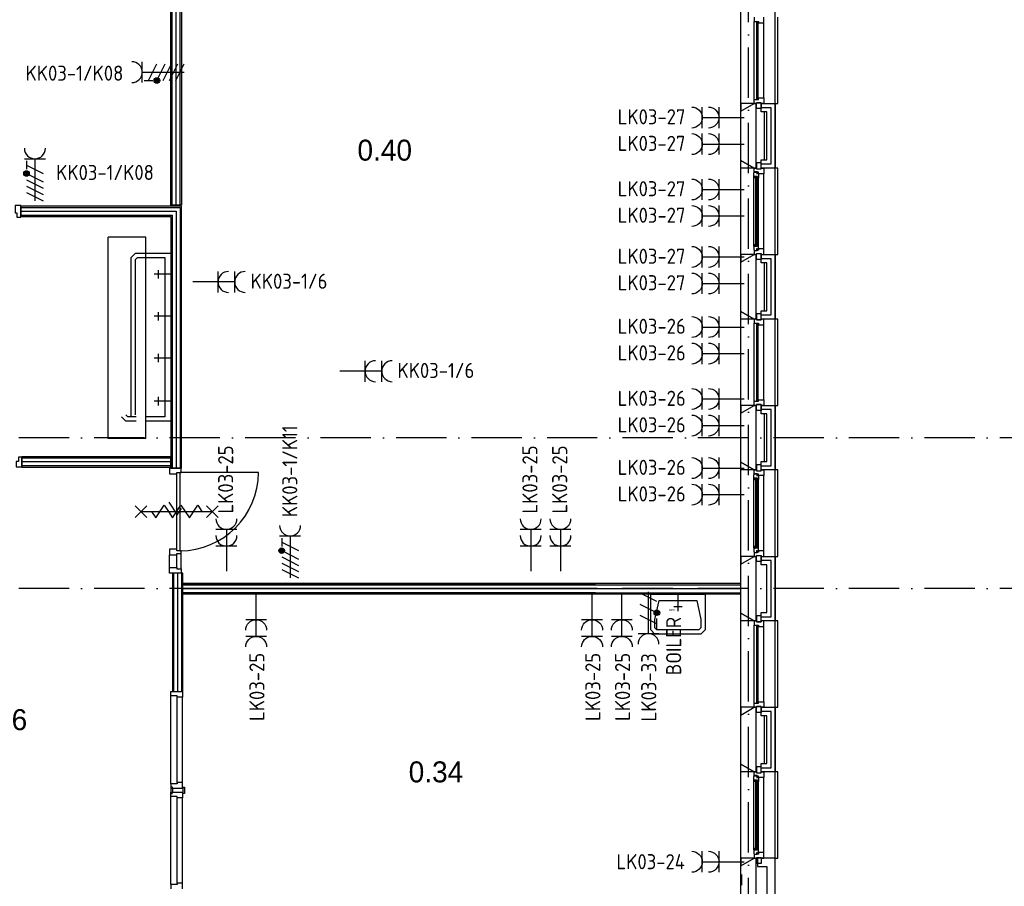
# Model space of a CAD drawing. Header units: millimetres. Extents: x -6587 to 112885, y 244 to 84344.
# Tile 43 of 47: x 75403 to 87145, y 45219 to 55554. Entities that reach past the tile are written whole.
import ezdxf
from ezdxf.enums import TextEntityAlignment as Align

# ---------------------------------------------------------------- set-up
doc = ezdxf.new("R2010")
doc.units = ezdxf.units.MM
doc.header["$LTSCALE"] = 100
doc.linetypes.add('DASHDOT', pattern=[9, 6, -1.5, 0, -1.5])
doc.layers.get('0').update_dxf_attribs({"linetype": 'CONTINUOUS'})
for name, color, linetype in [('AL$7----_STRAMIEN', 1, 'DASHDOT'), ('AL22----_BINNENWAND', 7, 'CONTINUOUS'), ('AL74----_INRSANITAIR', 7, 'CONTINUOUS'), ('ALN-----_BLOCKNAAM', 2, 'CONTINUOUS'), ('BOUW', 8, 'CONTINUOUS'), ('EA61303-_ARCEER', 1, 'CONTINUOUS'), ('EB62203-_ATTRIB', 2, 'CONTINUOUS'), ('EB62208-_ATTRIB', 2, 'CONTINUOUS'), ('EB63103-_ATTRIB', 2, 'CONTINUOUS'), ('EL62203-_KRACHT-WCD230', 3, 'CONTINUOUS'), ('EL62208-_KRACHT-WCD400', 3, 'CONTINUOUS'), ('EL63103-_LICHT-WCD230V', 3, 'CONTINUOUS')]:
    doc.layers.add(name, color=color, linetype=linetype)
doc.styles.add('1_8', font='iso', dxfattribs={"width": 0.7, "height": 1.8})
doc.styles.add('BURO-025', font='BUROFONT.shx', dxfattribs={"height": 250})
doc.styles.add('NORATT', font='isocp.shx')
doc.styles.get("Standard").update_dxf_attribs({"font": 'iso.shx'})

# ---------------------------------------------------------------- blocks, each defined once
blk = doc.blocks.new('ES3W2A')
at = {"ltscale": 0.5}
for p, q in [((1.25, 2), (-1.25, 2)), ((0, 2), (0, -3)), ((1.25, 0), (-1.25, 0))]:
    blk.add_line(p, q, dxfattribs=at)
for centre in [(0, 3.25), (0, 1.25)]:
    blk.add_arc(centre, 1.25, 180, 0, dxfattribs=at)
at = {"ltscale": 0.5, "style": '1_8'}
for tag, flags, p in [('VERMOGEN', 9, (-2.5, 5)), ('GROEP', 8, (0, 5)), ('SCHAK', 8, (2.5, 5)), ('GELIJK', 9, (5, 5)), ('TAL', 8, (2.5, 5)), ('KAST', 9, (7, 5))]:
    blk.add_attdef(tag, text='', height=1.8, rotation=90, dxfattribs=dict(at, flags=flags)).set_placement(p, align=Align.MIDDLE_CENTER)
at = {"ltscale": 0.5, "style": '1_8', "width": 0.7, "flags": 8}
blk.add_attdef('DOEL', text='', height=1.8, rotation=90, dxfattribs=at).set_placement((-2.5, 5), align=Align.MIDDLE_LEFT)
at = {"ltscale": 0.5, "style": '1_8', "flags": 9}
blk.add_attdef('M_CODE', text='', height=1.8, dxfattribs=at).set_placement((0, 0), align=Align.MIDDLE_CENTER)
blk = doc.blocks.new('ES2W2A')
at = {"color": 0, "ltscale": 0.5}
for p, q in [((-1.25, 2), (1.25, 2)), ((0, 2), (0, -3))]:
    blk.add_line(p, q, dxfattribs=at)
at = {"color": 1, "ltscale": 0.5}
for p, q in [((-1, 1.5), (-1, 0.17)), ((-1, 0.83), (1, -0.17)), ((-1.2, -0.77), (-1.2, -0.23)), ((-1.07, -0.83), (-1.07, -0.17)), ((-1, -0.5), (1, -1.5)), ((-0.93, -0.83), (-0.93, -0.17)), ((-0.8, -0.77), (-0.8, -0.23)), ((-1, -1.83), (1, -2.83))]:
    blk.add_line(p, q, dxfattribs=at)
blk.add_circle((-1, -0.5), 0.333, dxfattribs=at)
at = {"color": 0, "ltscale": 0.5}
blk.add_arc((0, 3.25), 1.25, 180, 0, dxfattribs=at)
at = {"ltscale": 0.5, "style": '1_8'}
for tag, flags, p in [('VERMOGEN', 9, (-2.5, 5)), ('GROEP', 8, (0, 5)), ('SCHAK', 8, (2.5, 5)), ('GELIJK', 9, (5, 5)), ('TAL', 8, (2.5, 5)), ('KAST', 9, (7, 5))]:
    blk.add_attdef(tag, text='', height=1.8, rotation=90, dxfattribs=dict(at, flags=flags)).set_placement(p, align=Align.MIDDLE_CENTER)
at = {"ltscale": 0.5, "style": '1_8', "width": 0.7, "flags": 8}
blk.add_attdef('DOEL', text='', height=1.8, rotation=90, dxfattribs=at).set_placement((-2.5, 5), align=Align.MIDDLE_LEFT)
at = {"ltscale": 0.5, "style": '1_8', "flags": 9}
blk.add_attdef('M_CODE', text='', height=1.8, dxfattribs=at).set_placement((0, 0), align=Align.MIDDLE_CENTER)
blk = doc.blocks.new('ES2W4A')
at = {"color": 0, "ltscale": 0.5}
for p, q in [((-1.25, 2), (1.25, 2)), ((0, 2), (0, -3))]:
    blk.add_line(p, q, dxfattribs=at)
at = {"color": 0}
for p, q in [((-1.25, 2), (1.25, 2)), ((0, 2), (0, -3))]:
    blk.add_line(p, q, dxfattribs=at)
at = {"color": 1, "ltscale": 0.5}
for p, q in [((-1, 1.75), (-1, 0.75)), ((-1, 1.25), (1, 0.25)), ((-1.2, -0.02), (-1.2, 0.52)), ((-1.07, -0.08), (-1.07, 0.58)), ((-1, 0.25), (1, -0.75)), ((-0.93, -0.08), (-0.93, 0.58)), ((-0.8, -0.02), (-0.8, 0.52)), ((-1, -0.5), (1, -1.5)), ((-1, -1.25), (1, -2.25)), ((-1, -2), (1, -3))]:
    blk.add_line(p, q, dxfattribs=at)
at = {"color": 1}
for p, q in [((-1, 1.75), (-1, 0.75)), ((-1, 1.25), (1, 0.25)), ((-1.2, -0.02), (-1.2, 0.52)), ((-1.07, -0.08), (-1.07, 0.58)), ((-1, 0.25), (1, -0.75)), ((-0.93, -0.08), (-0.93, 0.58)), ((-0.8, -0.02), (-0.8, 0.52)), ((-1, -0.5), (1, -1.5)), ((-1, -1.25), (1, -2.25)), ((-1, -2), (1, -3))]:
    blk.add_line(p, q, dxfattribs=at)
at = {"color": 1, "ltscale": 0.5}
blk.add_circle((-1, 0.25), 0.333, dxfattribs=at)
at = {"color": 1}
blk.add_circle((-1, 0.25), 0.333, dxfattribs=at)
at = {"color": 0, "ltscale": 0.5}
blk.add_arc((0, 3.25), 1.25, 180, 0, dxfattribs=at)
at = {"color": 0}
blk.add_arc((0, 3.25), 1.25, 180, 0, dxfattribs=at)
at = {"ltscale": 0.5, "style": 'NORATT'}
for tag, flags, p in [('VERMOGEN', 9, (-3.75, 4.25)), ('GROEP', 8, (1.25, 4.25)), ('DOEL', 8, (-1.25, 4.25)), ('KAST', 9, (3.75, 4.25)), ('TAL', 8, (-3.75, 4.25))]:
    blk.add_attdef(tag, text='', height=1.8, rotation=90, dxfattribs=dict(at, flags=flags)).set_placement(p, align=Align.MIDDLE_LEFT)
at = {"style": '1_8'}
for tag, flags, p in [('VERMOGEN', 9, (-3.75, 4.25)), ('GROEP', 8, (1.25, 4.25)), ('DOEL', 8, (-1.25, 4.25)), ('KAST', 9, (3.75, 4.25)), ('TAL', 8, (-3.75, 4.25))]:
    blk.add_attdef(tag, text='', height=1.8, rotation=90, dxfattribs=dict(at, flags=flags)).set_placement(p, align=Align.MIDDLE_LEFT)
at = {"color": 0, "ltscale": 0.5, "style": 'NORATT', "width": 0.7, "flags": 8}
blk.add_attdef('SCHAK', text='', height=1.8, rotation=90, dxfattribs=at).set_placement((3.75, 4.25), align=Align.MIDDLE_LEFT)
at = {"color": 0, "style": '1_8', "width": 0.7, "flags": 8}
blk.add_attdef('SCHAK', text='', height=1.8, rotation=90, dxfattribs=at).set_placement((3.75, 4.25), align=Align.MIDDLE_LEFT)
at = {"ltscale": 0.5, "style": 'NORATT', "flags": 9}
blk.add_attdef('GELIJK', text='', height=1.8, rotation=90, dxfattribs=at).set_placement((5, 5), align=Align.MIDDLE_CENTER)
at = {"style": '1_8', "flags": 9}
blk.add_attdef('GELIJK', text='', height=1.8, rotation=90, dxfattribs=at).set_placement((5, 5), align=Align.MIDDLE_CENTER)
at = {"ltscale": 0.5, "style": 'NORATT', "flags": 9}
blk.add_attdef('M_CODE', text='', height=1.8, dxfattribs=at).set_placement((0, 0), align=Align.MIDDLE_CENTER)
at = {"style": '1_8', "flags": 9}
blk.add_attdef('M_CODE', text='', height=1.8, dxfattribs=at).set_placement((0, 0), align=Align.MIDDLE_CENTER)
blk = doc.blocks.new('7409')
at = {"layer": 'AL74----_INRSANITAIR', "color": 7, "linetype": 'Continuous'}
for points in [[(250, 150), (350, 150)], [(300, 0), (300, 200)]]:
    blk.add_lwpolyline(points, dxfattribs=at)
at = {"layer": 'ALN-----_BLOCKNAAM', "linetype": 'Continuous'}
blk.add_text('7409', height=25, dxfattribs=at).set_placement((325, 175))

msp = doc.modelspace()

# ---------------------------------------------------------------- hatches: boundary and pattern name
at = {"layer": 'EA61303-_ARCEER'}
h = msp.add_hatch(dxfattribs=at)
h.set_pattern_fill('LINE,N', color=256, scale=20, angle=45, style=0)
h.set_pattern_definition([(45, (84024.5, 53957), (-44.9013, 44.9013), [])])
edge = h.paths.add_edge_path()
edge.add_line((83992, 53957), (83992, 48950))
edge = h.paths.add_edge_path()
edge.add_line((83992, 48950), (84057, 48950))
edge = h.paths.add_edge_path()
edge.add_line((84057, 48950), (84057, 53957))
edge = h.paths.add_edge_path()
edge.add_line((84057, 53957), (83992, 53957))
h = msp.add_hatch(dxfattribs=at)
h.set_pattern_fill('LINE,N', color=256, scale=20, angle=225, style=0)
h.set_pattern_definition([(225, (84024.5, 41711), (44.9013, -44.9013), [])])
edge = h.paths.add_edge_path()
edge.add_line((84057, 41711), (84057, 45519))
edge = h.paths.add_edge_path()
edge.add_line((84057, 45519), (83992, 45519))
edge = h.paths.add_edge_path()
edge.add_line((83992, 45519), (83992, 41711))
edge = h.paths.add_edge_path()
edge.add_line((83992, 41711), (84057, 41711))

# ---------------------------------------------------------------- linework, layer by layer
at = {"layer": 'AL$7----_STRAMIEN', "color": 1}
for p, q in [((84093, 6018), (84093, 77760)), ((93993, 50569), (4198, 50569)), ((93993, 50569), (66604, 50569)), ((93993, 48769), (4198, 48769))]:
    msp.add_line(p, q, dxfattribs=at)
at = {"layer": 'AL22----_BINNENWAND', "color": 8, "linetype": 'Continuous'}
for p, q in [((76906, 52961), (76456, 52961)), ((76456, 50561), (76456, 52961)), ((76906, 50561), (76906, 52961)), ((76906, 50561), (76456, 50561))]:
    msp.add_line(p, q, dxfattribs=at)
at = {"layer": 'BOUW'}
for p, q in [((84413, 8849), (84413, 58089)), ((77207, 53344), (77207, 57829)), ((77222, 53344), (77222, 57829)), ((77270, 53344), (77270, 57829)), ((77317, 53344), (77317, 57829)), ((77332, 57829), (77332, 53344)), ((84003, 54462), (84003, 55676)), ((84163, 55584), (84163, 55534)), ((84277, 55517), (84277, 55584)), ((84443, 54554), (84443, 55584)), ((84163, 55534), (84214, 55534)), ((84163, 55534), (84163, 55534)), ((84163, 54604), (84163, 55534)), ((84189, 55529), (84189, 54609)), ((84210, 55529), (84189, 55529)), ((84210, 54609), (84210, 55529)), ((84214, 55534), (84214, 55517)), ((84214, 55517), (84277, 55517)), ((84277, 55517), (84277, 55517)), ((84277, 55517), (84277, 55517)), ((84277, 55517), (84277, 55517)), ((84277, 55517), (84277, 55517)), ((84277, 54621), (84277, 55517)), ((84163, 54554), (84163, 54604)), ((84163, 54604), (84214, 54604)), ((84163, 54604), (84163, 54604)), ((84189, 54609), (84210, 54609)), ((84214, 54621), (84277, 54621)), ((84214, 54604), (84214, 54621)), ((84277, 54621), (84277, 54554)), ((84277, 54621), (84277, 54621)), ((84277, 54621), (84277, 54621)), ((84277, 54621), (84277, 54621)), ((84277, 54621), (84277, 54621)), ((84003, 54462), (84163, 54554)), ((84003, 54554), (84003, 54462)), ((84163, 54554), (84003, 54554)), ((84003, 54462), (84163, 54554)), ((84163, 54554), (84183, 54554)), ((84188, 54554), (84163, 54554)), ((84183, 54554), (84183, 53784)), ((84188, 54564), (84188, 54554)), ((84244, 54564), (84188, 54564)), ((84188, 54493), (84188, 54564)), ((84188, 54564), (84244, 54564)), ((84188, 54554), (84188, 54554)), ((84244, 54493), (84188, 54493)), ((84244, 54554), (84244, 54564)), ((84244, 54564), (84244, 54493)), ((84277, 54554), (84244, 54554)), ((84244, 54554), (84413, 54554)), ((84244, 54454), (84244, 54554)), ((84363, 54504), (84244, 54504)), ((84363, 54504), (84244, 54504)), ((84363, 53834), (84363, 54504)), ((84363, 53834), (84363, 54504)), ((84413, 54554), (84443, 54554)), ((84413, 54554), (84413, 53784)), ((84003, 53876), (84003, 54462)), ((84183, 54454), (84183, 53884)), ((84313, 54454), (84244, 54454)), ((84283, 54454), (84283, 53884)), ((84313, 53884), (84313, 54454)), ((84163, 53784), (84003, 53876)), ((84003, 53876), (84163, 53784)), ((84003, 53784), (84003, 53876)), ((84003, 52662), (84003, 53876)), ((84163, 53784), (84003, 53784)), ((84183, 53784), (84163, 53784)), ((84163, 53740), (84163, 53784)), ((84163, 53784), (84188, 53784)), ((84188, 53845), (84188, 53774)), ((84244, 53845), (84188, 53845)), ((84188, 53784), (84188, 53774)), ((84244, 53784), (84244, 53884)), ((84244, 53884), (84313, 53884)), ((84244, 53774), (84244, 53845)), ((84244, 53834), (84363, 53834)), ((84244, 53834), (84363, 53834)), ((84244, 53784), (84277, 53784)), ((84244, 53774), (84244, 53784)), ((84413, 53784), (84244, 53784)), ((84277, 53784), (84277, 53717)), ((84443, 53784), (84413, 53784)), ((84443, 52754), (84443, 53784)), ((84160, 53727), (84164, 53730)), ((84160, 53685), (84160, 53727)), ((84201, 53685), (84160, 53685)), ((84160, 52853), (84160, 53685)), ((84162, 53668), (84162, 53685)), ((84162, 53685), (84176, 53685)), ((84176, 53668), (84162, 53668)), ((84199, 53740), (84163, 53740)), ((84164, 53737), (84194, 53737)), ((84164, 53730), (84164, 53737)), ((84176, 53685), (84176, 53668)), ((84178, 53683), (84178, 52855)), ((84199, 53683), (84178, 53683)), ((84188, 53774), (84244, 53774)), ((84188, 53774), (84244, 53774)), ((84194, 53737), (84194, 53714)), ((84194, 53714), (84199, 53714)), ((84199, 53734), (84199, 53740)), ((84214, 53734), (84199, 53734)), ((84199, 53722), (84214, 53722)), ((84199, 53714), (84199, 53722)), ((84199, 52855), (84199, 53683)), ((84201, 53668), (84201, 53685)), ((84214, 53670), (84201, 53668)), ((84214, 53717), (84214, 53734)), ((84214, 53722), (84214, 53717)), ((84214, 53717), (84214, 53670)), ((84277, 53717), (84214, 53717)), ((84214, 52868), (84214, 53670)), ((84277, 52821), (84277, 53717)), ((77332, 53331), (75417, 53331)), ((75417, 53331), (75417, 53206)), ((75417, 53316), (77317, 53316)), ((77332, 53344), (77207, 53344)), ((77317, 53316), (77317, 50205)), ((77332, 50205), (77332, 53331)), ((75417, 53269), (77270, 53269)), ((75417, 53221), (77222, 53221)), ((75417, 53206), (77207, 53206)), ((77207, 53206), (77207, 50205)), ((77222, 53221), (77222, 50205)), ((77270, 53269), (77270, 50205)), ((84178, 52855), (84199, 52855)), ((76732, 52718), (76782, 52768)), ((76782, 52768), (76907, 52768)), ((76907, 52768), (77207, 52768)), ((77207, 52768), (77207, 50768)), ((84003, 52662), (84163, 52754)), ((84163, 52754), (84183, 52754)), ((84183, 52754), (84183, 51984)), ((84244, 52754), (84413, 52754)), ((84244, 52654), (84244, 52754)), ((84413, 52754), (84413, 51984)), ((84413, 52754), (84443, 52754)), ((76732, 50818), (76732, 52718)), ((76782, 52693), (76807, 52718)), ((76782, 50843), (76782, 52693)), ((76807, 52718), (76907, 52718)), ((76907, 52718), (77132, 52718)), ((77132, 52718), (77132, 50818)), ((84003, 52076), (84003, 52662)), ((84183, 52654), (84183, 52084)), ((84363, 52704), (84244, 52704)), ((84363, 52704), (84244, 52704)), ((84313, 52654), (84244, 52654)), ((84283, 52654), (84283, 52084)), ((84313, 52084), (84313, 52654)), ((84363, 52034), (84363, 52704)), ((84363, 52034), (84363, 52704)), ((84163, 51984), (84003, 52076)), ((84244, 51984), (84244, 52084)), ((84244, 52084), (84313, 52084)), ((84244, 52034), (84363, 52034)), ((84244, 52034), (84363, 52034)), ((84183, 51984), (84163, 51984)), ((84183, 51993), (84174, 51984)), ((84413, 51984), (84244, 51984)), ((84003, 50862), (84163, 50954)), ((84003, 50276), (84003, 50862)), ((84163, 50954), (84183, 50954)), ((84183, 50954), (84183, 50184)), ((84183, 50854), (84183, 50284)), ((84244, 50954), (84413, 50954)), ((84244, 50854), (84244, 50954)), ((84363, 50904), (84244, 50904)), ((84363, 50904), (84244, 50904)), ((84313, 50854), (84244, 50854)), ((84283, 50854), (84283, 50284)), ((84313, 50284), (84313, 50854)), ((84363, 50234), (84363, 50904)), ((84363, 50234), (84363, 50904)), ((84413, 50954), (84413, 50184)), ((76667, 50768), (76617, 50818)), ((76692, 50818), (76667, 50843)), ((76792, 50768), (76667, 50768)), ((76792, 50818), (76692, 50818)), ((77132, 50818), (76907, 50818)), ((77207, 50768), (76907, 50768)), ((84163, 50184), (84003, 50276)), ((84244, 50184), (84244, 50284)), ((84244, 50284), (84313, 50284)), ((77207, 50205), (77332, 50205)), ((77276, 49221), (77276, 50155)), ((77316, 49221), (77316, 50155)), ((84183, 50184), (84163, 50184)), ((84244, 50234), (84363, 50234)), ((84244, 50234), (84363, 50234)), ((84413, 50184), (84244, 50184)), ((77182, 49799), (77282, 49649)), ((77282, 49649), (77332, 49724)), ((77188, 49238), (77188, 49171)), ((77276, 49238), (77188, 49238)), ((77276, 49221), (77276, 49238)), ((77327, 49221), (77276, 49221)), ((77327, 49188), (77327, 49221)), ((77327, 49188), (77327, 49221)), ((77188, 49021), (77188, 49171)), ((77188, 49171), (77276, 49171)), ((77276, 49188), (77327, 49188)), ((77276, 49171), (77276, 49188)), ((77276, 49021), (77276, 49171)), ((77327, 49004), (77327, 49188)), ((84003, 49062), (84163, 49154)), ((84163, 49154), (84183, 49154)), ((84183, 49154), (84183, 48384)), ((84244, 49154), (84413, 49154)), ((84244, 49054), (84244, 49154)), ((84363, 49104), (84244, 49104)), ((84363, 49104), (84244, 49104)), ((84363, 48434), (84363, 49104)), ((84363, 48434), (84363, 49104)), ((84413, 49154), (84413, 48384)), ((77188, 49021), (77276, 49021)), ((77188, 48954), (77188, 49021)), ((77276, 49021), (77276, 49004)), ((77276, 49004), (77327, 49004)), ((77327, 49004), (77327, 48954)), ((84003, 48476), (84003, 49062)), ((84183, 49054), (84183, 48484)), ((84313, 49054), (84244, 49054)), ((84313, 48484), (84313, 49054)), ((77327, 48954), (77188, 48954)), ((77225, 48954), (77225, 47541)), ((77350, 48954), (77225, 48954)), ((77240, 47541), (77240, 48954)), ((77288, 47541), (77288, 48954)), ((77335, 47541), (77335, 48954)), ((77350, 47541), (77350, 48954)), ((84003, 48831), (77345, 48831)), ((77345, 48831), (77345, 48706)), ((77345, 48816), (84003, 48816)), ((82270, 48816), (77345, 48816)), ((77345, 48769), (84003, 48769)), ((82270, 48769), (77345, 48769)), ((84003, 48706), (84003, 48831)), ((77345, 48721), (84003, 48721)), ((82270, 48721), (77345, 48721)), ((77345, 48706), (84003, 48706)), ((84163, 48384), (84003, 48476)), ((84183, 48384), (84163, 48384)), ((84244, 48384), (84244, 48484)), ((84244, 48484), (84313, 48484)), ((84244, 48434), (84363, 48434)), ((84244, 48434), (84363, 48434)), ((84413, 48384), (84244, 48384)), ((77206, 46441), (77206, 47491)), ((77225, 47541), (77350, 47541)), ((77282, 46458), (77282, 47474)), ((77345, 46458), (77345, 47474)), ((84003, 47262), (84163, 47354)), ((84163, 47354), (84183, 47354)), ((84183, 47354), (84183, 46584)), ((84244, 47354), (84413, 47354)), ((84244, 47254), (84244, 47354)), ((84413, 47354), (84413, 46584)), ((84003, 46676), (84003, 47262)), ((84183, 47254), (84183, 46684)), ((84363, 47304), (84244, 47304)), ((84363, 47304), (84244, 47304)), ((84313, 47254), (84244, 47254)), ((84283, 47254), (84283, 46684)), ((84313, 46684), (84313, 47254)), ((84363, 46634), (84363, 47304)), ((84363, 46634), (84363, 47304)), ((84163, 46584), (84003, 46676)), ((84244, 46584), (84244, 46684)), ((84244, 46684), (84313, 46684)), ((84244, 46634), (84363, 46634)), ((84244, 46634), (84363, 46634)), ((84183, 46584), (84163, 46584)), ((84413, 46584), (84244, 46584)), ((77206, 46441), (77206, 46391)), ((77282, 46441), (77206, 46441)), ((77206, 46391), (77345, 46391)), ((77207, 46403), (77207, 46341)), ((77225, 46403), (77207, 46403)), ((77225, 46391), (77225, 46403)), ((77225, 46391), (77225, 46341)), ((77231, 46391), (77225, 46391)), ((77282, 46458), (77282, 46441)), ((77345, 46458), (77282, 46458)), ((77345, 46391), (77345, 46458)), ((77345, 46391), (77350, 46391)), ((77350, 46403), (77368, 46403)), ((77350, 46391), (77350, 46403)), ((77350, 46391), (77350, 46341)), ((77368, 46403), (77368, 46341)), ((77206, 46291), (77206, 46341)), ((77206, 46341), (77345, 46341)), ((77206, 45241), (77206, 46291)), ((77282, 46291), (77206, 46291)), ((77207, 46341), (77207, 46328)), ((77207, 46328), (77225, 46328)), ((77225, 46341), (77231, 46341)), ((77282, 46274), (77282, 46291)), ((77282, 45258), (77282, 46274)), ((77345, 46274), (77282, 46274)), ((77350, 46341), (77345, 46341)), ((77345, 46341), (77345, 46274)), ((77345, 45258), (77345, 46274)), ((77368, 46328), (77350, 46328)), ((77368, 46341), (77368, 46328)), ((84014, 45235), (84014, 45360)), ((77206, 45241), (77206, 45191)), ((77282, 45241), (77206, 45241)), ((77282, 45258), (77282, 45241)), ((77345, 45258), (77282, 45258)), ((77345, 45191), (77345, 45258))]:
    msp.add_line(p, q, dxfattribs=at)
for points in [[(75417, 53199), (75417, 53338), (75350, 53338), (75350, 53250), (75367, 53250), (75367, 53199), (75417, 53199)], [(77207, 52518), (77007, 52518)], [(77057, 52468), (77057, 52568)], [(77057, 51968), (77057, 52068)], [(84003, 50862), (84003, 52076)], [(77207, 52018), (77007, 52018)], [(84163, 51004), (84163, 51934)], [(84277, 51021), (84277, 51917)], [(84413, 50954), (84443, 50954), (84443, 51984), (84413, 51984)], [(77057, 51468), (77057, 51568)], [(77207, 51518), (77007, 51518)], [(77207, 51005), (77007, 51005)], [(77057, 50955), (77057, 51055)], [(75427, 50337), (75387, 50337), (75387, 50286), (75360, 50286), (75360, 50223), (75427, 50223), (75427, 50293), (75427, 50293), (75427, 50337)], [(77207, 50327), (75427, 50327)], [(77207, 50280), (75427, 50280)], [(84003, 49062), (84003, 50276)], [(77207, 50232), (75427, 50232)], [(77327, 50205), (77188, 50205), (77188, 50138), (77276, 50138), (77276, 50155), (77327, 50155), (77327, 50205)], [(78250, 50155), (77316, 50155)], [(84413, 49154), (84443, 49154), (84443, 50184), (84413, 50184)], [(84160, 49253), (84160, 50085)], [(84214, 49268), (84214, 50070)], [(84277, 49221), (84277, 50117)], [(76781, 49758), (76921, 49618)], [(76781, 49618), (76921, 49758)], [(76851, 49688), (77701, 49688)], [(76976, 49688), (77026, 49613), (77126, 49763), (77176, 49688)], [(77176, 49688), (77226, 49613), (77326, 49763), (77376, 49688)], [(77376, 49688), (77426, 49613), (77526, 49763), (77576, 49688)], [(77631, 49758), (77771, 49618)], [(77631, 49618), (77771, 49758)], [(78568, 48844), (78568, 48844)], [(83578, 48702), (83578, 48402), (83578, 48277), (83528, 48227), (82978, 48227), (82928, 48277), (82928, 48402), (82928, 48702), (83578, 48702)], [(83478, 48627), (83528, 48402), (83528, 48302), (83503, 48277), (83003, 48277), (82978, 48302), (82978, 48402), (83028, 48627), (83478, 48627)], [(84003, 47262), (84003, 48476)], [(84413, 47354), (84443, 47354), (84443, 48384), (84413, 48384)], [(84163, 47404), (84163, 48334)], [(84277, 47421), (84277, 48317)], [(77206, 47541), (77345, 47541), (77345, 47474), (77282, 47474), (77282, 47491), (77206, 47491), (77206, 47541)], [(84003, 45462), (84003, 46676)], [(84277, 45621), (84277, 46517)], [(84413, 45554), (84443, 45554), (84443, 46584), (84413, 46584)], [(84160, 45653), (84160, 46485)], [(84214, 45668), (84214, 46470)]]:
    msp.add_lwpolyline(points, dxfattribs=at)
for points in [[(84160, 52811), (84164, 52808), (84164, 52801), (84194, 52801), (84194, 52824), (84199, 52824), (84199, 52816), (84214, 52816), (84214, 52821), (84214, 52868), (84201, 52870), (84201, 52853), (84160, 52853)], [(84162, 52853), (84176, 52853), (84176, 52870), (84162, 52870)], [(84163, 52754), (84003, 52754), (84003, 52662)], [(84163, 52754), (84188, 52754), (84188, 52764), (84244, 52764), (84244, 52754), (84277, 52754), (84277, 52821), (84214, 52821), (84214, 52804), (84199, 52804), (84199, 52798), (84163, 52798)], [(84188, 52764), (84244, 52764), (84244, 52693), (84188, 52693)], [(84163, 51984), (84003, 51984), (84003, 52076)], [(84188, 51974), (84244, 51974), (84244, 52045), (84188, 52045)], [(84163, 51934), (84163, 51934), (84214, 51934), (84214, 51917), (84277, 51917), (84277, 51917), (84277, 51917), (84277, 51917), (84277, 51917), (84277, 51984), (84244, 51984), (84244, 51974), (84188, 51974), (84188, 51984), (84188, 51984), (84163, 51984)], [(84189, 51009), (84210, 51009), (84210, 51929), (84189, 51929)], [(84163, 51004), (84163, 51004), (84214, 51004), (84214, 51021), (84277, 51021), (84277, 51021), (84277, 51021), (84277, 51021), (84277, 51021), (84277, 50954), (84244, 50954), (84244, 50964), (84188, 50964), (84188, 50954), (84188, 50954), (84163, 50954)], [(84188, 50964), (84244, 50964), (84244, 50893), (84188, 50893)], [(84163, 50954), (84003, 50954), (84003, 50862)], [(77207, 50342), (75427, 50342), (75427, 50217), (77207, 50217)], [(84163, 50184), (84003, 50184), (84003, 50276)], [(84163, 50184), (84188, 50184), (84188, 50174), (84244, 50174), (84244, 50184), (84277, 50184), (84277, 50117), (84214, 50117), (84214, 50134), (84199, 50134), (84199, 50140), (84163, 50140)], [(84188, 50174), (84244, 50174), (84244, 50245), (84188, 50245)], [(84160, 50127), (84164, 50130), (84164, 50137), (84194, 50137), (84194, 50114), (84199, 50114), (84199, 50122), (84214, 50122), (84214, 50117), (84214, 50070), (84201, 50068), (84201, 50085), (84160, 50085)], [(84162, 50085), (84176, 50085), (84176, 50068), (84162, 50068)], [(84178, 49255), (84199, 49255), (84199, 50083), (84178, 50083)], [(84160, 49211), (84164, 49208), (84164, 49201), (84194, 49201), (84194, 49224), (84199, 49224), (84199, 49216), (84214, 49216), (84214, 49221), (84214, 49268), (84201, 49270), (84201, 49253), (84160, 49253)], [(84162, 49253), (84176, 49253), (84176, 49270), (84162, 49270)], [(84163, 49154), (84188, 49154), (84188, 49164), (84244, 49164), (84244, 49154), (84277, 49154), (84277, 49221), (84214, 49221), (84214, 49204), (84199, 49204), (84199, 49198), (84163, 49198)], [(84163, 49154), (84003, 49154), (84003, 49062)], [(84188, 49164), (84244, 49164), (84244, 49093), (84188, 49093)], [(84163, 48384), (84003, 48384), (84003, 48476)], [(84163, 48334), (84163, 48334), (84214, 48334), (84214, 48317), (84277, 48317), (84277, 48317), (84277, 48317), (84277, 48317), (84277, 48317), (84277, 48384), (84244, 48384), (84244, 48374), (84188, 48374), (84188, 48384), (84188, 48384), (84163, 48384)], [(84188, 48374), (84244, 48374), (84244, 48445), (84188, 48445)], [(84189, 47409), (84210, 47409), (84210, 48329), (84189, 48329)], [(84163, 47354), (84003, 47354), (84003, 47262)], [(84163, 47404), (84163, 47404), (84214, 47404), (84214, 47421), (84277, 47421), (84277, 47421), (84277, 47421), (84277, 47421), (84277, 47421), (84277, 47354), (84244, 47354), (84244, 47364), (84188, 47364), (84188, 47354), (84188, 47354), (84163, 47354)], [(84188, 47364), (84244, 47364), (84244, 47293), (84188, 47293)], [(84163, 46584), (84003, 46584), (84003, 46676)], [(84188, 46574), (84244, 46574), (84244, 46645), (84188, 46645)], [(84160, 46527), (84164, 46530), (84164, 46537), (84194, 46537), (84194, 46514), (84199, 46514), (84199, 46522), (84214, 46522), (84214, 46517), (84214, 46470), (84201, 46468), (84201, 46485), (84160, 46485)], [(84163, 46584), (84188, 46584), (84188, 46574), (84244, 46574), (84244, 46584), (84277, 46584), (84277, 46517), (84214, 46517), (84214, 46534), (84199, 46534), (84199, 46540), (84163, 46540)], [(84162, 46485), (84176, 46485), (84176, 46468), (84162, 46468)], [(84178, 45655), (84199, 45655), (84199, 46483), (84178, 46483)], [(84160, 45611), (84164, 45608), (84164, 45601), (84194, 45601), (84194, 45624), (84199, 45624), (84199, 45616), (84214, 45616), (84214, 45621), (84214, 45668), (84201, 45670), (84201, 45653), (84160, 45653)], [(84162, 45653), (84176, 45653), (84176, 45670), (84162, 45670)], [(84163, 45554), (84188, 45554), (84188, 45564), (84244, 45564), (84244, 45554), (84277, 45554), (84277, 45621), (84214, 45621), (84214, 45604), (84199, 45604), (84199, 45598), (84163, 45598)], [(84188, 45564), (84244, 45564), (84244, 45493), (84188, 45493)], [(84183, 39384), (84163, 39384), (84003, 39476), (84003, 45462), (84163, 45554), (84183, 45554)], [(84163, 45554), (84003, 45554), (84003, 45462)], [(84203, 39384), (84413, 39384), (84413, 45554), (84203, 45554), (84203, 45454), (84313, 45454), (84313, 44834), (84313, 39484), (84203, 39484)]]:
    msp.add_lwpolyline(points, close=True, dxfattribs=at)
msp.add_arc((77316, 50155), 934, 270, 0, dxfattribs=at)

# ---------------------------------------------------------------- block references
at = {"layer": 'BOUW', "rotation": 180}
msp.add_blockref('7409', (83553, 48702), dxfattribs=at)
at = {"layer": 'EL62203-_KRACHT-WCD230'}
ref = msp.add_blockref('ES3W2A', (83743, 54387, 1050), dxfattribs=dict(at, xscale=-100, yscale=100, zscale=100, rotation=90))
ref.add_attrib('GROEP', 'LK03-27', dxfattribs={"layer": 'EB62203-_ATTRIB', "color": 1, "height": 180, "style": '1_8', "flags": 8}).set_placement((82534, 54396, 1050), align=Align.MIDDLE_LEFT)
ref = msp.add_blockref('ES3W2A', (83743, 54070, 1050), dxfattribs=dict(at, xscale=-100, yscale=100, zscale=100, rotation=90))
ref.add_attrib('GROEP', 'LK03-27', dxfattribs={"layer": 'EB62203-_ATTRIB', "color": 1, "height": 180, "style": '1_8', "flags": 8}).set_placement((82534, 54079, 1050), align=Align.MIDDLE_LEFT)
ref = msp.add_blockref('ES3W2A', (83743, 53529, 1050), dxfattribs=dict(at, xscale=-100, yscale=100, zscale=100, rotation=90))
ref.add_attrib('GROEP', 'LK03-27', dxfattribs={"layer": 'EB62203-_ATTRIB', "color": 1, "height": 180, "style": '1_8', "flags": 8}).set_placement((82534, 53538, 1050), align=Align.MIDDLE_LEFT)
ref = msp.add_blockref('ES3W2A', (83743, 53213, 1050), dxfattribs=dict(at, xscale=-100, yscale=100, zscale=100, rotation=90))
ref.add_attrib('GROEP', 'LK03-27', dxfattribs={"layer": 'EB62203-_ATTRIB', "color": 1, "height": 180, "style": '1_8', "flags": 8}).set_placement((82534, 53222, 1050), align=Align.MIDDLE_LEFT)
ref = msp.add_blockref('ES3W2A', (83743, 52725, 1050), dxfattribs=dict(at, xscale=-100, yscale=100, zscale=100, rotation=90))
ref.add_attrib('GROEP', 'LK03-27', dxfattribs={"layer": 'EB62203-_ATTRIB', "color": 1, "height": 180, "style": '1_8', "flags": 8}).set_placement((82534, 52733, 1050), align=Align.MIDDLE_LEFT)
ref = msp.add_blockref('ES3W2A', (77768, 52426, 1050), dxfattribs=dict(at, xscale=100, yscale=100, zscale=100, rotation=270))
ref.add_attrib('GROEP', 'KK03-1/6', dxfattribs={"layer": 'EB62203-_ATTRIB', "color": 1, "height": 180, "style": '1_8', "flags": 8}).set_placement((78157, 52435, 1050), align=Align.MIDDLE_LEFT)
ref = msp.add_blockref('ES3W2A', (83743, 52408, 1050), dxfattribs=dict(at, xscale=-100, yscale=100, zscale=100, rotation=90))
ref.add_attrib('GROEP', 'LK03-27', dxfattribs={"layer": 'EB62203-_ATTRIB', "color": 1, "height": 180, "style": '1_8', "flags": 8}).set_placement((82534, 52417, 1050), align=Align.MIDDLE_LEFT)
ref = msp.add_blockref('ES3W2A', (83743, 51889, 1050), dxfattribs=dict(at, xscale=-100, yscale=100, zscale=100, rotation=90))
ref.add_attrib('GROEP', 'LK03-26', dxfattribs={"layer": 'EB62203-_ATTRIB', "color": 1, "height": 180, "style": '1_8', "flags": 8}).set_placement((82534, 51898, 1050), align=Align.MIDDLE_LEFT)
ref = msp.add_blockref('ES3W2A', (83743, 51572, 1050), dxfattribs=dict(at, xscale=-100, yscale=100, zscale=100, rotation=90))
ref.add_attrib('GROEP', 'LK03-26', dxfattribs={"layer": 'EB62203-_ATTRIB', "color": 1, "height": 180, "style": '1_8', "flags": 8}).set_placement((82534, 51581, 1050), align=Align.MIDDLE_LEFT)
ref = msp.add_blockref('ES3W2A', (79521, 51362, 1050), dxfattribs=dict(at, xscale=100, yscale=100, zscale=100, rotation=270))
ref.add_attrib('GROEP', 'KK03-1/6', dxfattribs={"layer": 'EB62203-_ATTRIB', "color": 1, "height": 180, "style": '1_8', "flags": 8}).set_placement((79909, 51371, 1050), align=Align.MIDDLE_LEFT)
ref = msp.add_blockref('ES3W2A', (83743, 51031, 1050), dxfattribs=dict(at, xscale=-100, yscale=100, zscale=100, rotation=90))
ref.add_attrib('GROEP', 'LK03-26', dxfattribs={"layer": 'EB62203-_ATTRIB', "color": 1, "height": 180, "style": '1_8', "flags": 8}).set_placement((82534, 51039, 1050), align=Align.MIDDLE_LEFT)
ref = msp.add_blockref('ES3W2A', (83743, 50714, 1050), dxfattribs=dict(at, xscale=-100, yscale=100, zscale=100, rotation=90))
ref.add_attrib('GROEP', 'LK03-26', dxfattribs={"layer": 'EB62203-_ATTRIB', "color": 1, "height": 180, "style": '1_8', "flags": 8}).set_placement((82534, 50723, 1050), align=Align.MIDDLE_LEFT)
ref = msp.add_blockref('ES3W2A', (77868, 49276, 1050), dxfattribs=dict(at, xscale=100, yscale=100, zscale=100))
ref.add_attrib('GROEP', 'LK03-25', dxfattribs={"layer": 'EB62203-_ATTRIB', "color": 1, "height": 180, "rotation": 90, "style": '1_8', "flags": 8}).set_placement((77859, 49664, 1050), align=Align.MIDDLE_LEFT)
ref = msp.add_blockref('ES3W2A', (81497, 49276, 1050), dxfattribs=dict(at, xscale=100, yscale=100, zscale=100))
ref.add_attrib('GROEP', 'LK03-25', dxfattribs={"layer": 'EB62203-_ATTRIB', "color": 1, "height": 180, "rotation": 90, "style": '1_8', "flags": 8}).set_placement((81488, 49664, 1050), align=Align.MIDDLE_LEFT)
ref = msp.add_blockref('ES3W2A', (81852, 49276, 1050), dxfattribs=dict(at, xscale=100, yscale=100, zscale=100))
ref.add_attrib('GROEP', 'LK03-25', dxfattribs={"layer": 'EB62203-_ATTRIB', "color": 1, "height": 180, "rotation": 90, "style": '1_8', "flags": 8}).set_placement((81843, 49664, 1050), align=Align.MIDDLE_LEFT)
ref = msp.add_blockref('ES3W2A', (83743, 50207, 1050), dxfattribs=dict(at, xscale=-100, yscale=100, zscale=100, rotation=90))
ref.add_attrib('GROEP', 'LK03-26', dxfattribs={"layer": 'EB62203-_ATTRIB', "color": 1, "height": 180, "style": '1_8', "flags": 8}).set_placement((82534, 50216, 1050), align=Align.MIDDLE_LEFT)
ref = msp.add_blockref('ES3W2A', (83743, 49890, 1050), dxfattribs=dict(at, xscale=-100, yscale=100, zscale=100, rotation=90))
ref.add_attrib('GROEP', 'LK03-26', dxfattribs={"layer": 'EB62203-_ATTRIB', "color": 1, "height": 180, "style": '1_8', "flags": 8}).set_placement((82534, 49899, 1050), align=Align.MIDDLE_LEFT)
ref = msp.add_blockref('ES3W2A', (78223, 48399, 1050), dxfattribs=dict(at, xscale=-100, yscale=100, zscale=100, rotation=180))
ref.add_attrib('GROEP', 'LK03-25', dxfattribs={"layer": 'EB62203-_ATTRIB', "color": 1, "height": 180, "rotation": 90, "style": '1_8', "flags": 8}).set_placement((78232, 47191, 1050), align=Align.MIDDLE_LEFT)
ref = msp.add_blockref('ES3W2A', (82229, 48399, 1050), dxfattribs=dict(at, xscale=-100, yscale=100, zscale=100, rotation=180))
ref.add_attrib('GROEP', 'LK03-25', dxfattribs={"layer": 'EB62203-_ATTRIB', "color": 1, "height": 180, "rotation": 90, "style": '1_8', "flags": 8}).set_placement((82238, 47191, 1050), align=Align.MIDDLE_LEFT)
ref = msp.add_blockref('ES3W2A', (82584, 48399, 1050), dxfattribs=dict(at, xscale=-100, yscale=100, zscale=100, rotation=180))
ref.add_attrib('GROEP', 'LK03-25', dxfattribs={"layer": 'EB62203-_ATTRIB', "color": 1, "height": 180, "rotation": 90, "style": '1_8', "flags": 8}).set_placement((82593, 47191, 1050), align=Align.MIDDLE_LEFT)
ref = msp.add_blockref('ES3W2A', (83743, 45512, 1050), dxfattribs=dict(at, xscale=-100, yscale=100, zscale=100, rotation=90))
ref.add_attrib('GROEP', 'LK03-24', dxfattribs={"layer": 'EB62203-_ATTRIB', "color": 1, "height": 180, "style": '1_8', "flags": 8}).set_placement((82520, 45513, 1050), align=Align.MIDDLE_LEFT)
at = {"layer": 'EL62208-_KRACHT-WCD400', "ltscale": 0.5}
ref = msp.add_blockref('ES2W4A', (77064, 54928, 1050), dxfattribs=dict(at, xscale=100, yscale=100, zscale=100, rotation=90))
ref.add_attrib('GROEP', 'KK03-1/K08', dxfattribs={"layer": 'EB62208-_ATTRIB', "color": 1, "height": 180, "style": '1_8', "flags": 8}).set_placement((76639, 54916, 1050), align=Align.MIDDLE_RIGHT)
ref = msp.add_blockref('ES2W4A', (75584, 53695), dxfattribs=dict(at, xscale=100, yscale=100, zscale=100))
ref.add_attrib('GROEP', 'KK03-1/K08', dxfattribs={"layer": 'EB62208-_ATTRIB', "color": 1, "height": 180, "style": '1_8', "flags": 8}).set_placement((75838, 53732), align=Align.MIDDLE_LEFT)
ref = msp.add_blockref('ES2W4A', (78628, 49197, 1050), dxfattribs=dict(at, xscale=100, yscale=100, zscale=100))
ref.add_attrib('GROEP', 'KK03-1/K11', dxfattribs={"layer": 'EB62208-_ATTRIB', "color": 1, "height": 180, "rotation": 90, "style": '1_8', "flags": 8}).set_placement((78624, 49622, 1050), align=Align.MIDDLE_LEFT)
at = {"layer": 'EL63103-_LICHT-WCD230V'}
ref = msp.add_blockref('ES2W2A', (82902, 48432), dxfattribs=dict(at, xscale=100, yscale=100, zscale=100, rotation=180))
ref.add_attrib('DOEL', 'BOILER', dxfattribs={"layer": 'EB63103-_ATTRIB', "color": 1, "height": 180, "rotation": 90, "style": '1_8', "flags": 8}).set_placement((83202, 48432), align=Align.MIDDLE_RIGHT)
ref.add_attrib('GROEP', 'LK03-33', dxfattribs={"layer": 'EB63103-_ATTRIB', "color": 1, "height": 180, "rotation": 90, "style": '1_8', "flags": 8}).set_placement((82905, 47592), align=Align.MIDDLE_CENTER)

# ---------------------------------------------------------------- texts
at = {"layer": 'BOUW', "style": 'BURO-025'}
for s, p in [('0.40', (79431, 53873)), ('0.806', (74656, 47082)), ('0.34', (80042, 46459))]:
    msp.add_text(s, height=250, dxfattribs=at).set_placement(p)

doc.saveas('drawing.dxf')
